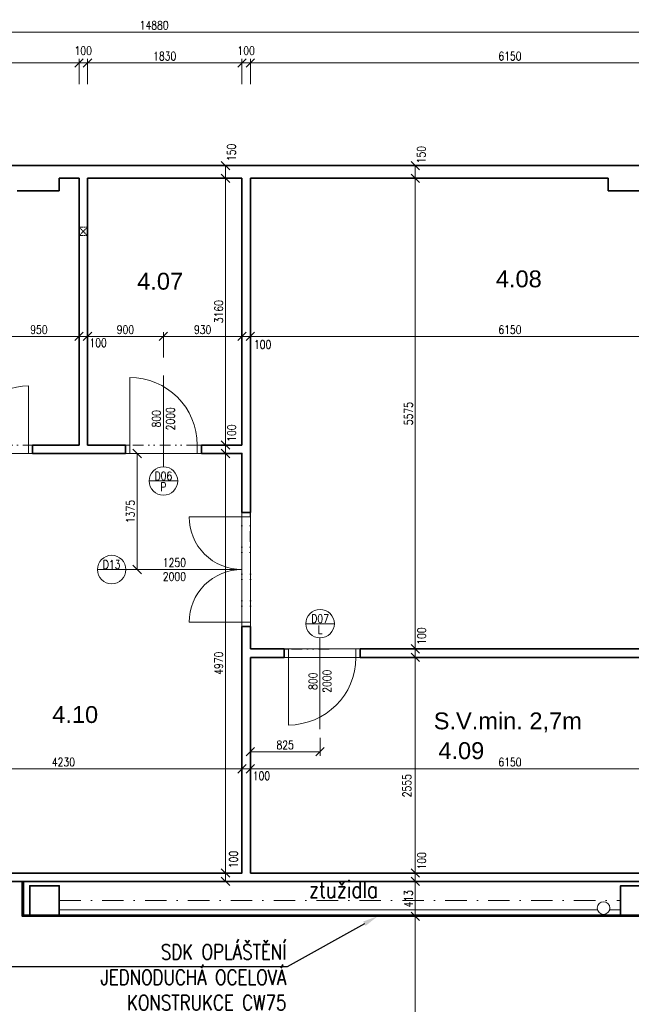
# Model space of a CAD drawing. Header units: millimetres. Extents: x -485339 to 350584, y -1189934 to 0.
# Tile 47 of 178: x -68758 to -61512, y -1148392 to -1136727. Entities that reach past the tile are written whole.
import ezdxf
from ezdxf import colors
from ezdxf.entities.mleader import LeaderData, LeaderLine
from ezdxf.enums import TextEntityAlignment as Align
from ezdxf.math import Vec2, Vec3

# ---------------------------------------------------------------- set-up
doc = ezdxf.new("R2010")
doc.units = ezdxf.units.MM
doc.header["$LTSCALE"] = 10
for name, pattern in [('DASHDOT', [25.4, 12.7, -6.35, 0, -6.35]), ('DASHED', [19.05, 12.7, -6.35]), ('DĚLICÍ2', [15.875, 6.35, -3.175, 0, -3.175, 0, -3.175])]:
    doc.linetypes.add(name, pattern=pattern)
doc.layers.get('Defpoints').update_dxf_attribs({"color": 201})
for name, color, linetype, lineweight in [('1VZT', 150, 'DASHED', 18), ('N_dveře', 10, 'Continuous', 18), ('N_popis', 10, 'Continuous', 18), ('N_popis_otvory', 10, 'Continuous', 18), ('N_čáry_obrys', 10, 'Continuous', 35), ('N_čáry_plné', 10, 'Continuous', 18), ('St__otvory_dveře', 40, 'Continuous', 18), ('St_kóty', 132, 'Continuous', 18), ('St_plocha_místnosti', 250, 'Continuous', 18), ('St_čáry_obrys', 5, 'Continuous', 35), ('St_čáry_osy', 250, 'DASHDOT', 18), ('St_čáry_plné', 250, 'Continuous', 18), ('ZTI_ST_kanalda', 234, 'Continuous', 18)]:
    doc.layers.add(name, color=color, linetype=linetype, lineweight=lineweight)
doc.layers.add('St_plocha_místn', color=140, linetype='Continuous', lineweight=18, plot=False)
doc.styles.add('Andy', font='arial.ttf')
doc.styles.get("Standard").update_dxf_attribs({"font": 'simplex.shx', "width": 0.8})
doc.dimstyles.new('stavebníM50 vnitřní', dxfattribs={"dimtxt": 100, "dimasz": 100, "dimexe": 50, "dimexo": 100, "dimgap": 30, "dimtad": 1, "dimdec": 0, "dimtxsty": 'Standard', "dimblk": 'OBLIQUE', "dimcen": 2.5, "dimclrd": 256, "dimclre": 256, "dimclrt": 256, "dimadec": 0, "dimazin": 0, "dimtfac": 1, "dimtdec": 0, "dimtmove": 2, "dimatfit": 2, "dimldrblk": 'OBLIQUE', "dimfxl": 250, "dimfxlon": 1, "dimlwd": -1, "dimlwe": -1, "dimarcsym": 0})

# ---------------------------------------------------------------- blocks, each defined once
blk = doc.blocks.new('G$CC1796412')
at = {"layer": 'St__otvory_dveře', "color": 0, "ltscale": 2}
blk.add_lwpolyline([(850, 1), (850, 801)], dxfattribs=at)
at = {"layer": 'St__otvory_dveře', "ltscale": 2}
for points in [[(50, 0), (0, 0), (0, -100), (50, -100)], [(900, 1), (850, 1), (850, -99), (900, -99)]]:
    blk.add_lwpolyline(points, close=True, dxfattribs=at)
at = {"layer": 'St__otvory_dveře', "linetype": 'DĚLICÍ2', "ltscale": 2}
for points in [[(50, 0), (850, 1)], [(50, -100), (850, -99)]]:
    blk.add_lwpolyline(points, dxfattribs=at)
at = {"layer": 'St__otvory_dveře', "color": 0, "ltscale": 2}
blk.add_arc((850, 1), 800, 90, 180, dxfattribs=at)
blk = doc.blocks.new('G$CB4A84410')
at = {"layer": 'St__otvory_dveře', "ltscale": 2}
for points in [[(100, -50), (100, 0), (0, 0), (0, -50)], [(101, -800), (101, -750), (1, -750), (1, -800)]]:
    blk.add_lwpolyline(points, close=True, dxfattribs=at)
at = {"layer": 'St__otvory_dveře', "linetype": 'DĚLICÍ2', "ltscale": 2}
for points in [[(0, -50), (1, -750)], [(100, -50), (101, -750)]]:
    blk.add_lwpolyline(points, dxfattribs=at)
at = {"layer": 'St__otvory_dveře', "color": 0, "ltscale": 2}
blk.add_lwpolyline([(101, -750), (801, -750)], dxfattribs=at)
blk.add_arc((101, -750), 700, 0, 90, dxfattribs=at)
blk = doc.blocks.new('G$CCBB459BE')
at = {"layer": 'St__otvory_dveře', "color": 0, "ltscale": 2}
for points in [[(50, 101), (50, 726)], [(1300, 101), (1300, 726)]]:
    blk.add_lwpolyline(points, dxfattribs=at)
at = {"layer": 'St__otvory_dveře', "ltscale": 2}
for points in [[(50, 100), (0, 100), (0, 0), (50, 0)], [(1350, 101), (1300, 101), (1300, 1), (1350, 1)]]:
    blk.add_lwpolyline(points, close=True, dxfattribs=at)
at = {"layer": 'St__otvory_dveře', "linetype": 'DĚLICÍ2', "ltscale": 2}
for points in [[(50, 100), (1300, 101)], [(50, 0), (1300, 1)]]:
    blk.add_lwpolyline(points, dxfattribs=at)
at = {"layer": 'St__otvory_dveře', "color": 0, "ltscale": 2}
for centre, start, end in [((50, 101), 359.9631, 90), ((1300, 101), 90, 180.0369)]:
    blk.add_arc(centre, 625, start, end, dxfattribs=at)
blk = doc.blocks.new('_OBLIQUE')
at = {"color": 0, "linetype": 'ByBlock'}
blk.add_line((-0.5, -0.5), (0.5, 0.5), dxfattribs=at)
blk = doc.blocks.new('*D6544')
at = {"layer": 'Defpoints', "color": 0}
for p in [(-68055, -1137239), (-70355, -1137895), (-68055, -1137895)]:
    blk.add_point(p, dxfattribs=at)
at = {"layer": 'St_kóty'}
for p, q in [((-70355, -1137489), (-70355, -1137189)), ((-70355, -1137239), (-68055, -1137239)), ((-68055, -1137489), (-68055, -1137189))]:
    blk.add_line(p, q, dxfattribs=at)
at = {"layer": 'St_kóty', "linetype": 'ByBlock', "xscale": 100, "yscale": 100, "zscale": 100, "rotation": 180}
blk.add_blockref('_OBLIQUE', (-70355, -1137239), dxfattribs=at)
at = {"layer": 'St_kóty', "linetype": 'ByBlock', "xscale": 100, "yscale": 100, "zscale": 100}
blk.add_blockref('_OBLIQUE', (-68055, -1137239), dxfattribs=at)
at = {"layer": 'St_kóty', "insert": (-69205, -1137159), "char_height": 100, "attachment_point": 5}
blk.add_mtext('2300', dxfattribs=at)
blk = doc.blocks.new('*D6545')
at = {"layer": 'Defpoints', "color": 0}
for p in [(-67955, -1137239), (-68055, -1137895), (-67955, -1137895)]:
    blk.add_point(p, dxfattribs=at)
at = {"layer": 'St_kóty'}
for p, q in [((-68055, -1137489), (-68055, -1137189)), ((-68055, -1137239), (-67955, -1137239)), ((-67955, -1137489), (-67955, -1137189))]:
    blk.add_line(p, q, dxfattribs=at)
at = {"layer": 'St_kóty', "linetype": 'ByBlock', "xscale": 100, "yscale": 100, "zscale": 100, "rotation": 180}
blk.add_blockref('_OBLIQUE', (-68055, -1137239), dxfattribs=at)
at = {"layer": 'St_kóty', "linetype": 'ByBlock', "xscale": 100, "yscale": 100, "zscale": 100}
blk.add_blockref('_OBLIQUE', (-67955, -1137239), dxfattribs=at)
at = {"layer": 'St_kóty', "insert": (-68005, -1137094), "char_height": 100, "attachment_point": 5}
blk.add_mtext('100', dxfattribs=at)
blk = doc.blocks.new('*D6546')
at = {"layer": 'Defpoints', "color": 0}
for p in [(-66125, -1137239), (-67955, -1137895), (-66125, -1137895)]:
    blk.add_point(p, dxfattribs=at)
at = {"layer": 'St_kóty'}
for p, q in [((-67955, -1137489), (-67955, -1137189)), ((-67955, -1137239), (-66125, -1137239)), ((-66125, -1137489), (-66125, -1137189))]:
    blk.add_line(p, q, dxfattribs=at)
at = {"layer": 'St_kóty', "linetype": 'ByBlock', "xscale": 100, "yscale": 100, "zscale": 100, "rotation": 180}
blk.add_blockref('_OBLIQUE', (-67955, -1137239), dxfattribs=at)
at = {"layer": 'St_kóty', "linetype": 'ByBlock', "xscale": 100, "yscale": 100, "zscale": 100}
blk.add_blockref('_OBLIQUE', (-66125, -1137239), dxfattribs=at)
at = {"layer": 'St_kóty', "insert": (-67040, -1137159), "char_height": 100, "attachment_point": 5}
blk.add_mtext('1830', dxfattribs=at)
blk = doc.blocks.new('*D6547')
at = {"layer": 'Defpoints', "color": 0}
for p in [(-66025, -1137239), (-66125, -1137895), (-66025, -1137895)]:
    blk.add_point(p, dxfattribs=at)
at = {"layer": 'St_kóty'}
for p, q in [((-66125, -1137489), (-66125, -1137189)), ((-66125, -1137239), (-66025, -1137239)), ((-66025, -1137489), (-66025, -1137189))]:
    blk.add_line(p, q, dxfattribs=at)
at = {"layer": 'St_kóty', "linetype": 'ByBlock', "xscale": 100, "yscale": 100, "zscale": 100, "rotation": 180}
blk.add_blockref('_OBLIQUE', (-66125, -1137239), dxfattribs=at)
at = {"layer": 'St_kóty', "linetype": 'ByBlock', "xscale": 100, "yscale": 100, "zscale": 100}
blk.add_blockref('_OBLIQUE', (-66025, -1137239), dxfattribs=at)
at = {"layer": 'St_kóty', "insert": (-66075, -1137094), "char_height": 100, "attachment_point": 5}
blk.add_mtext('100', dxfattribs=at)
blk = doc.blocks.new('*D6548')
at = {"layer": 'Defpoints', "color": 0}
for p in [(-59875, -1137239), (-66025, -1137895), (-59875, -1137895)]:
    blk.add_point(p, dxfattribs=at)
at = {"layer": 'St_kóty'}
for p, q in [((-66025, -1137489), (-66025, -1137189)), ((-66025, -1137239), (-59875, -1137239)), ((-59875, -1137489), (-59875, -1137189))]:
    blk.add_line(p, q, dxfattribs=at)
at = {"layer": 'St_kóty', "linetype": 'ByBlock', "xscale": 100, "yscale": 100, "zscale": 100, "rotation": 180}
blk.add_blockref('_OBLIQUE', (-66025, -1137239), dxfattribs=at)
at = {"layer": 'St_kóty', "linetype": 'ByBlock', "xscale": 100, "yscale": 100, "zscale": 100}
blk.add_blockref('_OBLIQUE', (-59875, -1137239), dxfattribs=at)
at = {"layer": 'St_kóty', "insert": (-62950, -1137159), "char_height": 100, "attachment_point": 5}
blk.add_mtext('6150', dxfattribs=at)
blk = doc.blocks.new('*D6557')
at = {"layer": 'Defpoints', "color": 0}
for p in [(-59725, -1136873), (-74605, -1138141), (-59725, -1138141)]:
    blk.add_point(p, dxfattribs=at)
at = {"layer": 'St_kóty'}
for p, q in [((-74605, -1137123), (-74605, -1136823)), ((-74605, -1136873), (-59725, -1136873)), ((-59725, -1137123), (-59725, -1136823))]:
    blk.add_line(p, q, dxfattribs=at)
at = {"layer": 'St_kóty', "linetype": 'ByBlock', "xscale": 100, "yscale": 100, "zscale": 100, "rotation": 180}
blk.add_blockref('_OBLIQUE', (-74605, -1136873), dxfattribs=at)
at = {"layer": 'St_kóty', "linetype": 'ByBlock', "xscale": 100, "yscale": 100, "zscale": 100}
blk.add_blockref('_OBLIQUE', (-59725, -1136873), dxfattribs=at)
at = {"layer": 'St_kóty', "insert": (-67165, -1136793), "char_height": 100, "attachment_point": 5}
blk.add_mtext('14880', dxfattribs=at)
blk = doc.blocks.new('*D6596')
at = {"layer": 'Defpoints', "color": 0}
for p in [(-68055, -1140479), (-69005, -1140942), (-68055, -1141766)]:
    blk.add_point(p, dxfattribs=at)
at = {"layer": 'St_kóty'}
for p, q in [((-69005, -1140729), (-69005, -1140429)), ((-68055, -1140729), (-68055, -1140429)), ((-69005, -1140479), (-68055, -1140479))]:
    blk.add_line(p, q, dxfattribs=at)
at = {"layer": 'St_kóty', "linetype": 'ByBlock', "xscale": 100, "yscale": 100, "zscale": 100, "rotation": 180}
blk.add_blockref('_OBLIQUE', (-69005, -1140479), dxfattribs=at)
at = {"layer": 'St_kóty', "linetype": 'ByBlock', "xscale": 100, "yscale": 100, "zscale": 100}
blk.add_blockref('_OBLIQUE', (-68055, -1140479), dxfattribs=at)
at = {"layer": 'St_kóty', "insert": (-68530, -1140399), "char_height": 100, "attachment_point": 5}
blk.add_mtext('950', dxfattribs=at)
blk = doc.blocks.new('*D6597')
at = {"layer": 'Defpoints', "color": 0}
for p in [(-67955, -1140479), (-68055, -1141766), (-67955, -1141766)]:
    blk.add_point(p, dxfattribs=at)
at = {"layer": 'St_kóty'}
for p, q in [((-68055, -1140729), (-68055, -1140429)), ((-67955, -1140729), (-67955, -1140429)), ((-68055, -1140479), (-67955, -1140479))]:
    blk.add_line(p, q, dxfattribs=at)
at = {"layer": 'St_kóty', "linetype": 'ByBlock', "xscale": 100, "yscale": 100, "zscale": 100, "rotation": 180}
blk.add_blockref('_OBLIQUE', (-68055, -1140479), dxfattribs=at)
at = {"layer": 'St_kóty', "linetype": 'ByBlock', "xscale": 100, "yscale": 100, "zscale": 100}
blk.add_blockref('_OBLIQUE', (-67955, -1140479), dxfattribs=at)
at = {"layer": 'St_kóty', "insert": (-67829, -1140555), "char_height": 100, "attachment_point": 5}
blk.add_mtext('100', dxfattribs=at)
blk = doc.blocks.new('*D6598')
at = {"layer": 'Defpoints', "color": 0}
for p in [(-67055, -1140479), (-67055, -1140942), (-67955, -1141766)]:
    blk.add_point(p, dxfattribs=at)
at = {"layer": 'St_kóty'}
for p, q in [((-67955, -1140729), (-67955, -1140429)), ((-67055, -1140729), (-67055, -1140429)), ((-67955, -1140479), (-67055, -1140479))]:
    blk.add_line(p, q, dxfattribs=at)
at = {"layer": 'St_kóty', "linetype": 'ByBlock', "xscale": 100, "yscale": 100, "zscale": 100, "rotation": 180}
blk.add_blockref('_OBLIQUE', (-67955, -1140479), dxfattribs=at)
at = {"layer": 'St_kóty', "linetype": 'ByBlock', "xscale": 100, "yscale": 100, "zscale": 100}
blk.add_blockref('_OBLIQUE', (-67055, -1140479), dxfattribs=at)
at = {"layer": 'St_kóty', "insert": (-67505, -1140399), "char_height": 100, "attachment_point": 5}
blk.add_mtext('900', dxfattribs=at)
blk = doc.blocks.new('*D6599')
at = {"layer": 'Defpoints', "color": 0}
for p in [(-66125, -1140479), (-67055, -1140942), (-66125, -1141766)]:
    blk.add_point(p, dxfattribs=at)
at = {"layer": 'St_kóty'}
for p, q in [((-67055, -1140729), (-67055, -1140429)), ((-66125, -1140729), (-66125, -1140429)), ((-67055, -1140479), (-66125, -1140479))]:
    blk.add_line(p, q, dxfattribs=at)
at = {"layer": 'St_kóty', "linetype": 'ByBlock', "xscale": 100, "yscale": 100, "zscale": 100, "rotation": 180}
blk.add_blockref('_OBLIQUE', (-67055, -1140479), dxfattribs=at)
at = {"layer": 'St_kóty', "linetype": 'ByBlock', "xscale": 100, "yscale": 100, "zscale": 100}
blk.add_blockref('_OBLIQUE', (-66125, -1140479), dxfattribs=at)
at = {"layer": 'St_kóty', "insert": (-66590, -1140399), "char_height": 100, "attachment_point": 5}
blk.add_mtext('930', dxfattribs=at)
blk = doc.blocks.new('*D6600')
at = {"layer": 'Defpoints', "color": 0}
for p in [(-66025, -1140479), (-66125, -1141766), (-66025, -1141766)]:
    blk.add_point(p, dxfattribs=at)
at = {"layer": 'St_kóty'}
for p, q in [((-66125, -1140729), (-66125, -1140429)), ((-66025, -1140729), (-66025, -1140429)), ((-66125, -1140479), (-66025, -1140479))]:
    blk.add_line(p, q, dxfattribs=at)
at = {"layer": 'St_kóty', "linetype": 'ByBlock', "xscale": 100, "yscale": 100, "zscale": 100, "rotation": 180}
blk.add_blockref('_OBLIQUE', (-66125, -1140479), dxfattribs=at)
at = {"layer": 'St_kóty', "linetype": 'ByBlock', "xscale": 100, "yscale": 100, "zscale": 100}
blk.add_blockref('_OBLIQUE', (-66025, -1140479), dxfattribs=at)
at = {"layer": 'St_kóty', "insert": (-65880, -1140575), "char_height": 100, "attachment_point": 5}
blk.add_mtext('100', dxfattribs=at)
blk = doc.blocks.new('*D6601')
at = {"layer": 'Defpoints', "color": 0}
for p in [(-59875, -1140479), (-59875, -1141031), (-66025, -1141766)]:
    blk.add_point(p, dxfattribs=at)
at = {"layer": 'St_kóty'}
for p, q in [((-66025, -1140729), (-66025, -1140429)), ((-59875, -1140729), (-59875, -1140429)), ((-66025, -1140479), (-59875, -1140479))]:
    blk.add_line(p, q, dxfattribs=at)
at = {"layer": 'St_kóty', "linetype": 'ByBlock', "xscale": 100, "yscale": 100, "zscale": 100, "rotation": 180}
blk.add_blockref('_OBLIQUE', (-66025, -1140479), dxfattribs=at)
at = {"layer": 'St_kóty', "linetype": 'ByBlock', "xscale": 100, "yscale": 100, "zscale": 100}
blk.add_blockref('_OBLIQUE', (-59875, -1140479), dxfattribs=at)
at = {"layer": 'St_kóty', "insert": (-62950, -1140399), "char_height": 100, "attachment_point": 5}
blk.add_mtext('6150', dxfattribs=at)
blk = doc.blocks.new('*D6604')
at = {"layer": 'Defpoints', "color": 0}
for p in [(-70355, -1145396), (-66125, -1145602), (-66125, -1146836)]:
    blk.add_point(p, dxfattribs=at)
at = {"layer": 'St_kóty'}
for p, q in [((-70355, -1145496), (-70355, -1145652)), ((-66125, -1145852), (-66125, -1145552)), ((-70355, -1145602), (-66125, -1145602))]:
    blk.add_line(p, q, dxfattribs=at)
at = {"layer": 'St_kóty', "linetype": 'ByBlock', "xscale": 100, "yscale": 100, "zscale": 100, "rotation": 180}
blk.add_blockref('_OBLIQUE', (-70355, -1145602), dxfattribs=at)
at = {"layer": 'St_kóty', "linetype": 'ByBlock', "xscale": 100, "yscale": 100, "zscale": 100}
blk.add_blockref('_OBLIQUE', (-66125, -1145602), dxfattribs=at)
at = {"layer": 'St_kóty', "insert": (-68240, -1145522), "char_height": 100, "attachment_point": 5}
blk.add_mtext('4230', dxfattribs=at)
blk = doc.blocks.new('*D6605')
at = {"layer": 'Defpoints', "color": 0}
for p in [(-66025, -1145602), (-66125, -1146836), (-66025, -1146836)]:
    blk.add_point(p, dxfattribs=at)
at = {"layer": 'St_kóty'}
for p, q in [((-66125, -1145852), (-66125, -1145552)), ((-66025, -1145852), (-66025, -1145552)), ((-66125, -1145602), (-66025, -1145602))]:
    blk.add_line(p, q, dxfattribs=at)
at = {"layer": 'St_kóty', "linetype": 'ByBlock', "xscale": 100, "yscale": 100, "zscale": 100, "rotation": 180}
blk.add_blockref('_OBLIQUE', (-66125, -1145602), dxfattribs=at)
at = {"layer": 'St_kóty', "linetype": 'ByBlock', "xscale": 100, "yscale": 100, "zscale": 100}
blk.add_blockref('_OBLIQUE', (-66025, -1145602), dxfattribs=at)
at = {"layer": 'St_kóty', "insert": (-65894, -1145685), "char_height": 100, "attachment_point": 5}
blk.add_mtext('100', dxfattribs=at)
blk = doc.blocks.new('*D6606')
at = {"layer": 'Defpoints', "color": 0}
for p in [(-59875, -1145602), (-66025, -1146836), (-59875, -1146836)]:
    blk.add_point(p, dxfattribs=at)
at = {"layer": 'St_kóty'}
for p, q in [((-66025, -1145852), (-66025, -1145552)), ((-59875, -1145852), (-59875, -1145552)), ((-66025, -1145602), (-59875, -1145602))]:
    blk.add_line(p, q, dxfattribs=at)
at = {"layer": 'St_kóty', "linetype": 'ByBlock', "xscale": 100, "yscale": 100, "zscale": 100, "rotation": 180}
blk.add_blockref('_OBLIQUE', (-66025, -1145602), dxfattribs=at)
at = {"layer": 'St_kóty', "linetype": 'ByBlock', "xscale": 100, "yscale": 100, "zscale": 100}
blk.add_blockref('_OBLIQUE', (-59875, -1145602), dxfattribs=at)
at = {"layer": 'St_kóty', "insert": (-62950, -1145522), "char_height": 100, "attachment_point": 5}
blk.add_mtext('6150', dxfattribs=at)
blk = doc.blocks.new('*D6608')
at = {"layer": 'Defpoints', "color": 0}
for p in [(-66025, -1145133), (-65200, -1145133), (-66025, -1145399)]:
    blk.add_point(p, dxfattribs=at)
at = {"layer": 'St_kóty'}
for p, q in [((-66025, -1145233), (-66025, -1145449)), ((-65200, -1145233), (-65200, -1145449)), ((-65200, -1145399), (-66025, -1145399))]:
    blk.add_line(p, q, dxfattribs=at)
at = {"layer": 'St_kóty', "linetype": 'ByBlock', "xscale": 100, "yscale": 100, "zscale": 100, "rotation": 180}
blk.add_blockref('_OBLIQUE', (-66025, -1145399), dxfattribs=at)
at = {"layer": 'St_kóty', "linetype": 'ByBlock', "xscale": 100, "yscale": 100, "zscale": 100}
blk.add_blockref('_OBLIQUE', (-65200, -1145399), dxfattribs=at)
at = {"layer": 'St_kóty', "insert": (-65613, -1145319), "char_height": 100, "attachment_point": 5}
blk.add_mtext('825', dxfattribs=at)
blk = doc.blocks.new('*D6614')
at = {"layer": 'Defpoints', "color": 0}
for p in [(-64072, -1146836), (-62981, -1146836), (-64072, -1146936)]:
    blk.add_point(p, dxfattribs=at)
at = {"layer": 'St_kóty'}
for p, q in [((-63822, -1146836), (-64122, -1146836)), ((-64072, -1146936), (-64072, -1146836)), ((-64172, -1146936), (-64122, -1146936))]:
    blk.add_line(p, q, dxfattribs=at)
at = {"layer": 'St_kóty', "linetype": 'ByBlock', "xscale": 100, "yscale": 100, "zscale": 100}
for p, rotation in [((-64072, -1146836), 90), ((-64072, -1146936), 270)]:
    blk.add_blockref('_OBLIQUE', p, dxfattribs=dict(at, rotation=rotation))
at = {"layer": 'St_kóty', "insert": (-63995, -1146692), "char_height": 100, "attachment_point": 5, "rotation": 90}
blk.add_mtext('100', dxfattribs=at)
blk = doc.blocks.new('*D6615')
at = {"layer": 'Defpoints', "color": 0}
for p in [(-64725, -1144281), (-64072, -1144281), (-62981, -1146836)]:
    blk.add_point(p, dxfattribs=at)
at = {"layer": 'St_kóty'}
for p, q in [((-64322, -1144281), (-64022, -1144281)), ((-64072, -1146836), (-64072, -1144281)), ((-63822, -1146836), (-64122, -1146836))]:
    blk.add_line(p, q, dxfattribs=at)
at = {"layer": 'St_kóty', "linetype": 'ByBlock', "xscale": 100, "yscale": 100, "zscale": 100}
for p, rotation in [((-64072, -1144281), 90), ((-64072, -1146836), 270)]:
    blk.add_blockref('_OBLIQUE', p, dxfattribs=dict(at, rotation=rotation))
at = {"layer": 'St_kóty', "insert": (-64171, -1145802), "char_height": 100, "attachment_point": 5, "rotation": 90}
blk.add_mtext('2555', dxfattribs=at)
blk = doc.blocks.new('*D6616')
at = {"layer": 'Defpoints', "color": 0}
for p in [(-64725, -1144181), (-64725, -1144281), (-64072, -1144181)]:
    blk.add_point(p, dxfattribs=at)
at = {"layer": 'St_kóty'}
for p, q in [((-64322, -1144181), (-64022, -1144181)), ((-64322, -1144281), (-64022, -1144281)), ((-64072, -1144281), (-64072, -1144181))]:
    blk.add_line(p, q, dxfattribs=at)
at = {"layer": 'St_kóty', "linetype": 'ByBlock', "xscale": 100, "yscale": 100, "zscale": 100}
for p, rotation in [((-64072, -1144181), 90), ((-64072, -1144281), 270)]:
    blk.add_blockref('_OBLIQUE', p, dxfattribs=dict(at, rotation=rotation))
at = {"layer": 'St_kóty', "insert": (-63997, -1144029), "char_height": 100, "attachment_point": 5, "rotation": 90}
blk.add_mtext('100', dxfattribs=at)
blk = doc.blocks.new('*D6617')
at = {"layer": 'Defpoints', "color": 0}
for p in [(-64725, -1138606), (-64072, -1138606), (-64725, -1144181)]:
    blk.add_point(p, dxfattribs=at)
at = {"layer": 'St_kóty'}
for p, q in [((-64322, -1138606), (-64022, -1138606)), ((-64072, -1144181), (-64072, -1138606)), ((-64322, -1144181), (-64022, -1144181))]:
    blk.add_line(p, q, dxfattribs=at)
at = {"layer": 'St_kóty', "linetype": 'ByBlock', "xscale": 100, "yscale": 100, "zscale": 100}
for p, rotation in [((-64072, -1138606), 90), ((-64072, -1144181), 270)]:
    blk.add_blockref('_OBLIQUE', p, dxfattribs=dict(at, rotation=rotation))
at = {"layer": 'St_kóty', "insert": (-64152, -1141394), "char_height": 100, "attachment_point": 5, "rotation": 90}
blk.add_mtext('5575', dxfattribs=at)
blk = doc.blocks.new('*D6618')
at = {"layer": 'Defpoints', "color": 0}
for p in [(-64725, -1138456), (-64072, -1138456), (-64725, -1138606)]:
    blk.add_point(p, dxfattribs=at)
at = {"layer": 'St_kóty'}
for p, q in [((-64322, -1138456), (-64022, -1138456)), ((-64072, -1138606), (-64072, -1138456)), ((-64322, -1138606), (-64022, -1138606))]:
    blk.add_line(p, q, dxfattribs=at)
at = {"layer": 'St_kóty', "linetype": 'ByBlock', "xscale": 100, "yscale": 100, "zscale": 100}
for p, rotation in [((-64072, -1138456), 90), ((-64072, -1138606), 270)]:
    blk.add_blockref('_OBLIQUE', p, dxfattribs=dict(at, rotation=rotation))
at = {"layer": 'St_kóty', "insert": (-64000, -1138326), "char_height": 100, "attachment_point": 5, "rotation": 90}
blk.add_mtext('150', dxfattribs=at)
blk = doc.blocks.new('*D6619')
at = {"layer": 'Defpoints', "color": 0}
for p in [(-67190, -1138456), (-67190, -1138606), (-66320, -1138606)]:
    blk.add_point(p, dxfattribs=at)
at = {"layer": 'St_kóty'}
for p, q in [((-66570, -1138456), (-66270, -1138456)), ((-66320, -1138456), (-66320, -1138606)), ((-66570, -1138606), (-66270, -1138606))]:
    blk.add_line(p, q, dxfattribs=at)
at = {"layer": 'St_kóty', "linetype": 'ByBlock', "xscale": 100, "yscale": 100, "zscale": 100}
for p, rotation in [((-66320, -1138456), 90), ((-66320, -1138606), 270)]:
    blk.add_blockref('_OBLIQUE', p, dxfattribs=dict(at, rotation=rotation))
at = {"layer": 'St_kóty', "insert": (-66249, -1138300), "char_height": 100, "attachment_point": 5, "rotation": 90}
blk.add_mtext('150', dxfattribs=at)
blk = doc.blocks.new('*D6620')
at = {"layer": 'Defpoints', "color": 0}
for p in [(-67190, -1138606), (-66320, -1141766), (-66125, -1141766)]:
    blk.add_point(p, dxfattribs=at)
at = {"layer": 'St_kóty'}
for p, q in [((-66570, -1138606), (-66270, -1138606)), ((-66320, -1138606), (-66320, -1141766)), ((-66225, -1141766), (-66370, -1141766))]:
    blk.add_line(p, q, dxfattribs=at)
at = {"layer": 'St_kóty', "linetype": 'ByBlock', "xscale": 100, "yscale": 100, "zscale": 100}
for p, rotation in [((-66320, -1138606), 90), ((-66320, -1141766), 270)]:
    blk.add_blockref('_OBLIQUE', p, dxfattribs=dict(at, rotation=rotation))
at = {"layer": 'St_kóty', "insert": (-66400, -1140186), "char_height": 100, "attachment_point": 5, "rotation": 90}
blk.add_mtext('3160', dxfattribs=at)
blk = doc.blocks.new('*D6621')
at = {"layer": 'Defpoints', "color": 0}
for p in [(-66125, -1141766), (-66320, -1141866), (-66125, -1141866)]:
    blk.add_point(p, dxfattribs=at)
at = {"layer": 'St_kóty'}
for p, q in [((-66225, -1141766), (-66370, -1141766)), ((-66320, -1141766), (-66320, -1141866)), ((-66225, -1141866), (-66370, -1141866))]:
    blk.add_line(p, q, dxfattribs=at)
at = {"layer": 'St_kóty', "linetype": 'ByBlock', "xscale": 100, "yscale": 100, "zscale": 100}
for p, rotation in [((-66320, -1141766), 90), ((-66320, -1141866), 270)]:
    blk.add_blockref('_OBLIQUE', p, dxfattribs=dict(at, rotation=rotation))
at = {"layer": 'St_kóty', "insert": (-66247, -1141625), "char_height": 100, "attachment_point": 5, "rotation": 90}
blk.add_mtext('100', dxfattribs=at)
blk = doc.blocks.new('*D6622')
at = {"layer": 'Defpoints', "color": 0}
for p in [(-66125, -1141866), (-66320, -1146836), (-66125, -1146836)]:
    blk.add_point(p, dxfattribs=at)
at = {"layer": 'St_kóty'}
for p, q in [((-66225, -1141866), (-66370, -1141866)), ((-66320, -1141866), (-66320, -1146836)), ((-66225, -1146836), (-66370, -1146836))]:
    blk.add_line(p, q, dxfattribs=at)
at = {"layer": 'St_kóty', "linetype": 'ByBlock', "xscale": 100, "yscale": 100, "zscale": 100}
for p, rotation in [((-66320, -1141866), 90), ((-66320, -1146836), 270)]:
    blk.add_blockref('_OBLIQUE', p, dxfattribs=dict(at, rotation=rotation))
at = {"layer": 'St_kóty', "insert": (-66400, -1144351), "char_height": 100, "attachment_point": 5, "rotation": 90}
blk.add_mtext('4970', dxfattribs=at)
blk = doc.blocks.new('*D6623')
at = {"layer": 'Defpoints', "color": 0}
for p in [(-66125, -1146836), (-66320, -1146936), (-66125, -1146936)]:
    blk.add_point(p, dxfattribs=at)
at = {"layer": 'St_kóty'}
for p, q in [((-66225, -1146836), (-66370, -1146836)), ((-66320, -1146836), (-66320, -1146936)), ((-66225, -1146936), (-66370, -1146936))]:
    blk.add_line(p, q, dxfattribs=at)
at = {"layer": 'St_kóty', "linetype": 'ByBlock', "xscale": 100, "yscale": 100, "zscale": 100}
for p, rotation in [((-66320, -1146836), 90), ((-66320, -1146936), 270)]:
    blk.add_blockref('_OBLIQUE', p, dxfattribs=dict(at, rotation=rotation))
at = {"layer": 'St_kóty', "insert": (-66225, -1146676), "char_height": 100, "attachment_point": 5, "rotation": 90}
blk.add_mtext('100', dxfattribs=at)
blk = doc.blocks.new('*D6624')
at = {"layer": 'Defpoints', "color": 0}
for p in [(-66125, -1141866), (-67366, -1143241), (-66495, -1143241)]:
    blk.add_point(p, dxfattribs=at)
at = {"layer": 'St_kóty'}
for p, q in [((-67116, -1141866), (-67416, -1141866)), ((-67366, -1141866), (-67366, -1143241)), ((-67116, -1143241), (-67416, -1143241))]:
    blk.add_line(p, q, dxfattribs=at)
at = {"layer": 'St_kóty', "linetype": 'ByBlock', "xscale": 100, "yscale": 100, "zscale": 100}
for p, rotation in [((-67366, -1141866), 90), ((-67366, -1143241), 270)]:
    blk.add_blockref('_OBLIQUE', p, dxfattribs=dict(at, rotation=rotation))
at = {"layer": 'St_kóty', "insert": (-67446, -1142554), "char_height": 100, "attachment_point": 5, "rotation": 90}
blk.add_mtext('1375', dxfattribs=at)
blk = doc.blocks.new('*D7585')
at = {"layer": 'Defpoints', "color": 0}
for p in [(-64072, -1147349), (-64072, -1147349), (-61812, -1156903)]:
    blk.add_point(p, dxfattribs=at)
at = {"layer": 'St_kóty'}
for p, q in [((-64172, -1147349), (-64122, -1147349)), ((-64072, -1156903), (-64072, -1147349)), ((-63822, -1156903), (-64122, -1156903))]:
    blk.add_line(p, q, dxfattribs=at)
at = {"layer": 'St_kóty', "linetype": 'ByBlock', "xscale": 100, "yscale": 100, "zscale": 100}
for p, rotation in [((-64072, -1147349), 90), ((-64072, -1156903), 270)]:
    blk.add_blockref('_OBLIQUE', p, dxfattribs=dict(at, rotation=rotation))
at = {"layer": 'St_kóty', "insert": (-64152, -1151907), "char_height": 100, "attachment_point": 5, "rotation": 90}
blk.add_mtext('9555', dxfattribs=at)
blk = doc.blocks.new('*D7586')
at = {"layer": 'Defpoints', "color": 0}
for p in [(-64072, -1146936), (-64072, -1146936), (-64072, -1147349)]:
    blk.add_point(p, dxfattribs=at)
at = {"layer": 'St_kóty'}
for p, q in [((-64172, -1146936), (-64122, -1146936)), ((-64072, -1147349), (-64072, -1146936)), ((-64172, -1147349), (-64122, -1147349))]:
    blk.add_line(p, q, dxfattribs=at)
at = {"layer": 'St_kóty', "linetype": 'ByBlock', "xscale": 100, "yscale": 100, "zscale": 100}
for p, rotation in [((-64072, -1146936), 90), ((-64072, -1147349), 270)]:
    blk.add_blockref('_OBLIQUE', p, dxfattribs=dict(at, rotation=rotation))
at = {"layer": 'St_kóty', "insert": (-64152, -1147142), "char_height": 100, "attachment_point": 5, "rotation": 90}
blk.add_mtext('413', dxfattribs=at)

msp = doc.modelspace()

# ---------------------------------------------------------------- linework, layer by layer
at = {"layer": '1VZT', "ltscale": 0.1}
msp.add_lwpolyline([(-68054.9, -1139285.5), (-67954.9, -1139285.5), (-68054.9, -1139185.5), (-67954.9, -1139185.5)], close=True, dxfattribs=at)
at = {"layer": 'N_popis_otvory'}
for points in [[(-67054.9, -1142023.4), (-67054.9, -1140942.2)], [(-67499.5, -1143241.2), (-66125.3, -1143241.2)], [(-65200.4, -1145132.5), (-65200.4, -1144051.2)]]:
    msp.add_lwpolyline(points, dxfattribs=at)
for centre in [(-67054.8, -1142192), (-67668.5, -1143241.2), (-65199, -1143882.4)]:
    msp.add_circle(centre, 169, dxfattribs=at)
at = {"layer": 'N_čáry_obrys'}
for points in [[(-68726.6, -1146936.2), (-68726.6, -1147348.7), (-59936.3, -1147348.7)], [(-68714.1, -1146936.2), (-68714.1, -1147336.2), (-59936.3, -1147336.2)]]:
    msp.add_lwpolyline(points, dxfattribs=at)
at = {"layer": 'N_čáry_plné'}
for points in [[(-67223.8, -1142192), (-66885.8, -1142192)], [(-67837.5, -1143241.2), (-67499.5, -1143241.2)], [(-65367.9, -1143882.4), (-65030, -1143882.4)]]:
    msp.add_lwpolyline(points, dxfattribs=at)
at = {"layer": 'N_čáry_plné', "ltscale": 2}
for points in [[(-68289.1, -1147273.7), (-61913.2, -1147273.7)], [(-61769.7, -1147273.7), (-61639.1, -1147273.7)]]:
    msp.add_lwpolyline(points, dxfattribs=at)
at = {"layer": 'St_plocha_místn'}
for points in [[(-59937.9, -1138606.2), (-61284.9, -1138606.2), (-61284.9, -1138756.2), (-61784.9, -1138756.2), (-61784.9, -1138606.2), (-66024.9, -1138606.2), (-66024.9, -1144181.2), (-59937.9, -1144181.2)], [(-66124.9, -1146836.2), (-70354.9, -1146836.2), (-70354.9, -1141866.2), (-66124.9, -1141866.2)], [(-66024.9, -1146836.2), (-59937.9, -1146836.2), (-59938.1, -1144281.2), (-66024.9, -1144281.2)], [(-70291.9, -1156903.2), (-59936.3, -1156903.2), (-59936.3, -1147348.7), (-68726.6, -1147348.7), (-68726.6, -1146936.2), (-70354.9, -1146936.2), (-70354.9, -1152793.7), (-70291.9, -1152793.7)]]:
    msp.add_lwpolyline(points, close=True, dxfattribs=at)
at = {"layer": 'St_čáry_obrys', "ltscale": 2}
for p, q in [((-66024.9, -1143916.2), (-66024.9, -1144181.2)), ((-66024.9, -1144281.2), (-66024.9, -1146836.2)), ((-65624.9, -1144181.2), (-65624.9, -1144281.2)), ((-64724.9, -1144181.2), (-64724.9, -1144281.2))]:
    msp.add_line(p, q, dxfattribs=at)
for points in [[(-59774.9, -1138456.2), (-74604.9, -1138456.2)], [(-68289.1, -1138606.2), (-68054.9, -1138606.2)], [(-68289.1, -1138606.2), (-68289.1, -1138756.2)], [(-68054.9, -1138606.2), (-68054.9, -1141766.2)], [(-67954.9, -1138606.2), (-67954.9, -1141766.2)], [(-67954.9, -1138606.2), (-66124.9, -1138606.2)], [(-66124.9, -1141766.2), (-66124.9, -1138606.2)], [(-66024.9, -1138606.2), (-61784.9, -1138606.2)], [(-66024.9, -1138606.2), (-66024.9, -1142566.2)], [(-61784.9, -1138606.2), (-61784.9, -1138756.2)], [(-68789.1, -1138756.2), (-68289.1, -1138756.2)], [(-61784.9, -1138756.2), (-61284.9, -1138756.2)], [(-68604.9, -1141766.2), (-68604.9, -1141866.2)], [(-68604.9, -1141766.2), (-68054.9, -1141766.2)], [(-67954.9, -1141766.2), (-67504.9, -1141766.2)], [(-67504.9, -1141766.2), (-67504.9, -1141866.2)], [(-66604.9, -1141766.2), (-66604.9, -1141866.2)], [(-66604.9, -1141766.2), (-66124.9, -1141766.2)], [(-68604.9, -1141866.2), (-67504.9, -1141866.2)], [(-66604.9, -1141866.2), (-66124.9, -1141866.2), (-66124.9, -1142566.2)], [(-66124.9, -1142566.2), (-66024.9, -1142566.2)], [(-66124.9, -1143916.2), (-66124.9, -1146836.2), (-68954.9, -1146836.2)], [(-66124.9, -1143916.2), (-66024.9, -1143916.2)], [(-65624.9, -1144181.2), (-66024.9, -1144181.2)], [(-65624.9, -1144281.2), (-66024.9, -1144281.2)], [(-59774.9, -1144181.2), (-64724.9, -1144181.2)], [(-59774.9, -1144281.2), (-64724.9, -1144281.2)], [(-59937.9, -1146836.2), (-66024.9, -1146836.2)], [(-59936.3, -1146936.2), (-68954.9, -1146936.2)]]:
    msp.add_lwpolyline(points, dxfattribs=at)
for points in [[(-68289.1, -1147336.2), (-68289.1, -1146986.2), (-68639.1, -1146986.2), (-68639.1, -1147336.2)], [(-61289.1, -1147336.2), (-61289.1, -1146986.2), (-61639.1, -1146986.2), (-61639.1, -1147336.2)]]:
    msp.add_lwpolyline(points, close=True, dxfattribs=at)
at = {"layer": 'St_čáry_osy', "ltscale": 2}
msp.add_lwpolyline([(-68289.1, -1147161.2), (-61639.1, -1147161.2)], dxfattribs=at)
at = {"layer": 'ZTI_ST_kanalda', "ltscale": 2}
msp.add_circle((-61841.5, -1147251.8), 75, dxfattribs=at)

# ---------------------------------------------------------------- block references
at = {"layer": 'N_dveře', "ltscale": 2, "xscale": -1}
msp.add_blockref('G$CC1796412', (-66604.9, -1141767), dxfattribs=at)
at = {"layer": 'N_dveře', "ltscale": 2}
for name, p, rotation in [('G$CB4A84410', (-69404.9, -1141867), 90), ('G$CCBB459BE', (-66024.9, -1143916.2), 90), ('G$CC1796412', (-64724.9, -1144282), 180)]:
    msp.add_blockref(name, p, dxfattribs=dict(at, rotation=rotation))

# ---------------------------------------------------------------- texts
at = {"layer": 'N_popis_otvory', "width": 0.8}
for s, p in [('D06', (-67054.8, -1142132.1)), ('P', (-67054.8, -1142261.8)), ('D13', (-67668.5, -1143181.3)), ('D07', (-65199, -1143822.6)), ('L', (-65199, -1143952.3))]:
    msp.add_text(s, height=100, dxfattribs=at).set_placement(p, align=Align.MIDDLE_CENTER)
at = {"layer": 'N_popis_otvory', "char_height": 100, "width": 1342.526, "attachment_point": 5, "rotation": 90}
for insert in [(-67054.9, -1141455), (-65200.4, -1144564.1)]:
    msp.add_mtext('800\\P2000', dxfattribs=dict(at, insert=insert))
at = {"layer": 'N_popis_otvory', "insert": (-66925.2, -1143241.2), "char_height": 100, "width": 1342.526, "attachment_point": 5}
msp.add_mtext('1250\\P2000', dxfattribs=at)
at = {"layer": 'St_plocha_místnosti', "ltscale": 2, "style": 'Andy'}
for s, p in [('4.07', (-67365.9, -1139925.4)), ('4.08', (-63117.1, -1139897.4)), ('4.10', (-68372.2, -1145058.8)), ('S.V.min. 2,7m', (-63852.9, -1145134)), ('4.09', (-63798, -1145486.7))]:
    msp.add_text(s, height=200, dxfattribs=at).set_placement(p)
at = {"layer": 'St_čáry_plné', "ltscale": 2, "width": 0.8}
msp.add_text('ztužidla', height=200, dxfattribs=at).set_placement((-65329, -1147131.8))

# ---------------------------------------------------------------- dimensions: what is measured, and where the dimension line sits
at = {"layer": 'St_kóty'}
for base, p1, p2, picture, middle in [((-59724.9, -1136872.7), (-74604.9, -1138141.3), (-59724.9, -1138141.3), '*D6557', (-67164.9, -1136792.7)), ((-67954.9, -1137238.8), (-68054.9, -1137894.5), (-67954.9, -1137894.5), '*D6545', (-68004.9, -1137093.8)), ((-66024.9, -1137238.8), (-66124.9, -1137894.5), (-66024.9, -1137894.5), '*D6547', (-66074.9, -1137093.8)), ((-68054.9, -1137238.8), (-70354.9, -1137894.5), (-68054.9, -1137894.5), '*D6544', (-69204.9, -1137158.8)), ((-66124.9, -1137238.8), (-67954.9, -1137894.5), (-66124.9, -1137894.5), '*D6546', (-67039.9, -1137158.8)), ((-59874.9, -1137238.8), (-66024.9, -1137894.5), (-59874.9, -1137894.5), '*D6548', (-62949.9, -1137158.8)), ((-68054.9, -1140478.5), (-69004.9, -1140942.2), (-68054.9, -1141766.2), '*D6596', (-68529.9, -1140398.5)), ((-67054.9, -1140478.5), (-67954.9, -1141766.2), (-67054.9, -1140942.2), '*D6598', (-67504.9, -1140398.5)), ((-66124.9, -1140478.5), (-67054.9, -1140942.2), (-66124.9, -1141766.2), '*D6599', (-66589.9, -1140398.5)), ((-59874.9, -1140478.5), (-66024.9, -1141766.2), (-59874.9, -1141031.2), '*D6601', (-62949.9, -1140398.5)), ((-66024.8823, -1145398.5481), (-65200.3712, -1145132.505), (-66024.8823, -1145132.505), '*D6608', (-65612.6267, -1145318.5481)), ((-66124.9, -1145602.1), (-70354.9, -1145396.2), (-66124.9, -1146836.2), '*D6604', (-68239.9, -1145522.1)), ((-59875.3, -1145602.1), (-66024.9, -1146836.2), (-59875.3, -1146836.1), '*D6606', (-62950.1, -1145522.1))]:
    dim = msp.add_linear_dim(base=base, p1=p1, p2=p2, dimstyle='stavebníM50 vnitřní', dxfattribs=at)
    dim.commit()
    dim.dimension.update_dxf_attribs({"geometry": picture, "text_midpoint": middle})
for base, p1, p2, picture, middle in [((-66320.4, -1138606.2), (-67189.9, -1138456.2), (-67189.9, -1138606.2), '*D6619', (-66249.4, -1138299.7)), ((-64071.9, -1138456.2), (-64724.9, -1138606.2), (-64724.9, -1138456.2), '*D6618', (-63999.6, -1138325.9)), ((-66320.4, -1141866.2), (-66124.9, -1141766.2), (-66124.9, -1141866.2), '*D6621', (-66247.2, -1141625.1)), ((-64071.9, -1144181.2), (-64724.9, -1144281.2), (-64724.9, -1144181.2), '*D6616', (-63997, -1144028.8)), ((-64071.9, -1144281.2), (-62981.4, -1146836.2), (-64724.9, -1144281.2), '*D6615', (-64171.1, -1145802.4)), ((-66320.4, -1146936.2), (-66124.9, -1146836.2), (-66124.9, -1146936.2), '*D6623', (-66224.6, -1146676)), ((-64071.9, -1146836.2), (-64071.9, -1146936.2), (-62981.4, -1146836.2), '*D6614', (-63995, -1146692.3))]:
    dim = msp.add_linear_dim(base=base, p1=p1, p2=p2, angle=90, dimstyle='stavebníM50 vnitřní', dxfattribs=at)
    dim.commit()
    dim.dimension.update_dxf_attribs({"geometry": picture, "text_midpoint": middle, "dimtype": 160})
for base, p1, p2, picture, middle in [((-66320.4, -1141766.2), (-67189.9, -1138606.2), (-66124.9, -1141766.2), '*D6620', (-66400.4, -1140186.2)), ((-64071.9, -1138606.2), (-64724.9, -1144181.2), (-64724.9, -1138606.2), '*D6617', (-64151.9, -1141393.7)), ((-67366.4, -1143241.2), (-66124.9, -1141866.2), (-66495.2, -1143241.2), '*D6624', (-67446.4, -1142553.7)), ((-66320.4, -1146836.2), (-66124.9, -1141866.2), (-66124.9, -1146836.2), '*D6622', (-66400.4, -1144351.2))]:
    dim = msp.add_linear_dim(base=base, p1=p1, p2=p2, angle=90, dimstyle='stavebníM50 vnitřní', dxfattribs=at)
    dim.commit()
    dim.dimension.update_dxf_attribs({"geometry": picture, "text_midpoint": middle})
for base, p1, p2, picture, middle in [((-67954.9, -1140478.5), (-68054.9, -1141766.2), (-67954.9, -1141766.2), '*D6597', (-67828.7, -1140554.6)), ((-66024.9, -1140478.5), (-66124.9, -1141766.2), (-66024.9, -1141766.2), '*D6600', (-65879.7, -1140575.2)), ((-66024.9, -1145602.1), (-66124.9, -1146836.2), (-66024.9, -1146836.2), '*D6605', (-65893.7, -1145684.9))]:
    dim = msp.add_linear_dim(base=base, p1=p1, p2=p2, dimstyle='stavebníM50 vnitřní', dxfattribs=at)
    dim.commit()
    dim.dimension.update_dxf_attribs({"geometry": picture, "text_midpoint": middle, "dimtype": 160})
dim = msp.add_linear_dim(base=(-64071.8755424, -1146936.1509497), p1=(-64071.8755424, -1147348.6509497), p2=(-64071.8755424, -1146936.1509497), angle=90, dimstyle='stavebníM50 vnitřní', override={"dimtxsty": 'Standard', "dimldrblk": 'OBLIQUE'}, dxfattribs=at)
dim.commit()
dim.dimension.update_dxf_attribs({"geometry": '*D7586', "text_midpoint": (-64151.8755424, -1147142.4009497)})
dim = msp.add_linear_dim(base=(-64071.8755424, -1147348.6509497), p1=(-61811.9970524, -1156903.1509497), p2=(-64071.8755424, -1147348.6509497), angle=90, dimstyle='stavebníM50 vnitřní', override={"dimtxsty": 'Standard', "dimldrblk": 'OBLIQUE'}, dxfattribs=at)
dim.commit()
dim.dimension.update_dxf_attribs({"geometry": '*D7585', "text_midpoint": (-64151.8755424, -1151907.2922715), "dimtype": 160})

# ---------------------------------------------------------------- leaders
at = {"layer": 'N_popis'}
ml = msp.add_multileader_mtext('Standard', dxfattribs=at)
ml.set_content('SDK OPLÁŠTĚNÍ\\PJEDNODUCHÁ OCELOVÁ \\PKONSTRUKCE CW75\\PJEDNODUCHÉ OPLÁŠTĚNÍ 12,5mm')
ml.set_leader_properties()
ml.build(insert=Vec2(0, 0))
ml.multileader.update_dxf_attribs({"text_left_attachment_type": 6, "text_right_attachment_type": 6, "arrow_head_size": 180})
ctx = ml.context
ctx.base_point, ctx.char_height, ctx.arrow_head_size, ctx.plane_origin = Vec3(-69233.8, -1147947.1), 180, 180, Vec3(-64809.2, -1146982.7)
ctx.left_attachment, ctx.right_attachment, ctx.text_align_type = 6, 6, 2
notes = []
notes.append((ctx, [(0, (1, 1, 0), (-65587.6, -1147947.1), (-1, 0), 8, [(0, [(-64517.5, -1147348.7)], 0, [])])]))
ctx.mtext.insert, ctx.mtext.alignment, ctx.mtext.flow_direction = Vec3(-65597.6, -1147681.4), 3, 5
for ctx, leaders in notes:
    for number, flags, end, landing, length, lines in leaders:
        leader = LeaderData()
        leader.index, (leader.has_last_leader_line, leader.has_dogleg_vector, leader.attachment_direction) = number, flags
        leader.last_leader_point, leader.dogleg_vector, leader.dogleg_length = Vec3(end), Vec3(landing), length
        for number, points, colour, breaks in lines:
            line = LeaderLine()
            line.index, line.vertices, line.color, line.breaks = number, Vec3.list(points), colors.encode_raw_color(colour), breaks
            leader.lines.append(line)
        ctx.leaders.append(leader)

doc.saveas('drawing.dxf')
